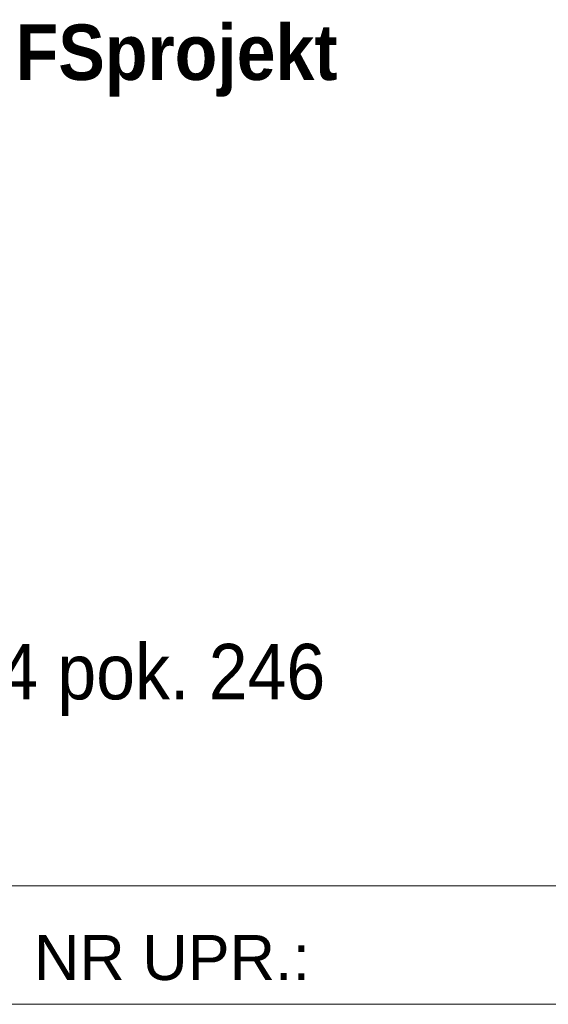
# Model space of a CAD drawing. Header units: centimetres. Extents: x 5703 to 19022, y -2164 to 612.
# Tile 4 of 49: x 6010 to 6153, y -805 to -539. Entities that reach past the tile are written whole.
import ezdxf

# ---------------------------------------------------------------- set-up
doc = ezdxf.new("R2010")
doc.units = ezdxf.units.CM
doc.header["$MEASUREMENT"] = 0
doc.styles.add('GENERATED_STYLE_3', font='arial.ttf')

msp = doc.modelspace()

# ---------------------------------------------------------------- linework, layer by layer
at = {"color": 7, "linetype": 'Continuous', "lineweight": 13}
for p, q in [((5733.29, -772.77), (6309.29, -772.77)), ((5733.29, -804.77), (6309.29, -804.77))]:
    msp.add_line(p, q, dxfattribs=at)

# ---------------------------------------------------------------- texts
at = {"color": 7, "linetype": 'Continuous', "lineweight": 13, "insert": (5744.4, -539.95), "char_height": 15, "attachment_point": 1, "line_spacing_factor": 0.912923, "style": 'GENERATED_STYLE_3'}
msp.add_mtext('\\A1;{\\W0.900000x;\\pql;\\fArial|b0|i0|c238|p38;PRACOWNIA PROJEKTOWA\\fCourier New|b0|i0|c238|p53;\\H0.800000x; \\fArial|b1|i0|c238|p38;\\c223;\\H1.250000x;FS\\fArial|b1|i0|c238|p38;\\C152;projekt\\P\\pql;\\fArial|b0|i0|c238|p38;\\C7;ul. PODHALAŃSKA 41 \\P\\pql;\\fArial|b0|i0|c238|p38;87-300 BRODNICA        \\P\\pql;\\fArial|b0|i0|c238|p38;\\H0.833333x;tel. : +48 789 813 499\\P\\pql;\\fArial|b0|i0|c238|p38;kom.: +48 790 28 29 50\\P\\pql;\\fArial|b0|i0|c238|p38;www.fsprojekt.eu\\P\\pql;\\fArial|b0|i0|c238|p38;\\P\\pql;\\fArial|b0|i0|c238|p38;\\H1.200000x;ODDZIAŁ W WARSZAWIE\\P\\pql;\\fArial|b0|i0|c238|p38;ul. MARSZAŁKOWSKA 126/134 pok. 246\\P\\pql;\\fArial|b0|i0|c238|p38;00-008 WARSZAWA}', dxfattribs=at)
at = {"color": 7, "linetype": 'Continuous', "lineweight": 13, "insert": (6013.72, -792.21), "char_height": 12.16, "attachment_point": 4, "style": 'GENERATED_STYLE_3'}
msp.add_mtext('\\A1;{\\pql;\\fArial|b0|i0|c238|p38;NR UPR.:}', dxfattribs=at)

doc.saveas('drawing.dxf')
